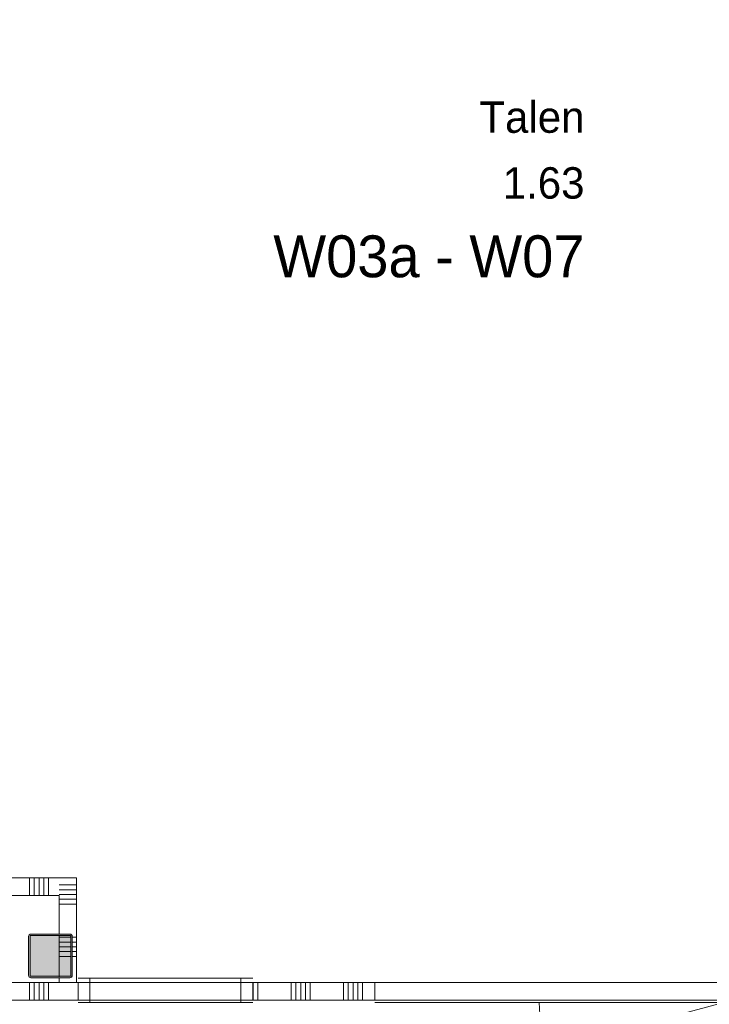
# Model space of a CAD drawing. Header units: millimetres. Extents: x -850 to 154668, y -25041 to 71030.
# Tile 206 of 211: x 81434 to 85387, y 17125 to 22770. Entities that reach past the tile are written whole.
import ezdxf
from ezdxf.enums import TextEntityAlignment as Align

# ---------------------------------------------------------------- set-up
doc = ezdxf.new("R2010")
doc.units = ezdxf.units.MM
doc.header["$MEASUREMENT"] = 0
for name, color, linetype in [('New_22 NC Binnenwanden', 7, 'Continuous'), ('New_22 NC Binnenwanden Deuren', 7, 'Continuous'), ('New_22 NC Binnenwanden Doorsnede-arcering', 7, 'Continuous'), ('New_22 NC Binnenwanden Ramen', 7, 'Continuous'), ('New_Z Ruimtefuncties', 7, 'Continuous'), ('New_Z Ruimtefuncties Zone omranding', 7, 'Continuous'), ('New_Z Ruimtefuncties Zone tekst', 7, 'Continuous'), ('S-COLS-____-OTLN.RVT S', 7, 'Continuous'), ('S-COLS-____-OTLN.RVT S 2D arcering', 7, 'Continuous')]:
    doc.layers.add(name, color=color, linetype=linetype)
doc.styles.add('GENERATED_STYLE_1', font='txt')
doc.styles.add('GENERATED_STYLE_2', font='txt')

# ---------------------------------------------------------------- blocks, each defined once
blk = doc.blocks.new('*X1347')
at = {"layer": 'New_22 NC Binnenwanden Doorsnede-arcering', "color": 254, "linetype": 'Continuous', "lineweight": 0, "true_color": 0xe9ebeb}
for p, q in [((81660, 17727.4), (81670.1, 17727.4)), ((81670.1, 17727.4), (81760, 17727.4)), ((81660, 17700), (81670.1, 17700)), ((81670.1, 17700), (81760, 17700)), ((81734.7, 17509.7), (81760, 17509.7)), ((81735, 17482.3), (81760, 17482.3)), ((81735, 17454.9), (81760, 17454.9)), ((81735, 17427.4), (81760, 17427.4)), ((81735, 17400), (81760, 17400))]:
    blk.add_line(p, q, dxfattribs=at)
blk = doc.blocks.new('*X1348')
at = {"layer": 'New_22 NC Binnenwanden Doorsnede-arcering', "color": 254, "linetype": 'Continuous', "lineweight": 0, "true_color": 0xe9ebeb}
for p, q in [((81660, 17509.7), (81670.1, 17509.7)), ((81670.1, 17509.7), (81726.7, 17509.7)), ((81660, 17482.3), (81670.1, 17482.3)), ((81660, 17454.9), (81670.1, 17454.9)), ((81670.1, 17482.3), (81727, 17482.3)), ((81670.1, 17454.9), (81727, 17454.9)), ((81660, 17427.4), (81670.1, 17427.4)), ((81660, 17400), (81670.1, 17400)), ((81670.1, 17427.4), (81727, 17427.4)), ((81670.1, 17400), (81727, 17400))]:
    blk.add_line(p, q, dxfattribs=at)
blk = doc.blocks.new('*X1349')
at = {"layer": 'New_22 NC Binnenwanden Doorsnede-arcering', "color": 254, "linetype": 'Continuous', "lineweight": 0, "true_color": 0xe9ebeb}
for p, q in [((81692.3, 17782.3), (81760, 17782.3)), ((81719.7, 17809.7), (81760, 17809.7)), ((81664.9, 17754.9), (81670.1, 17754.9)), ((81670.1, 17754.9), (81760, 17754.9))]:
    blk.add_line(p, q, dxfattribs=at)
blk = doc.blocks.new('*X1350')
at = {"layer": 'New_22 NC Binnenwanden Doorsnede-arcering', "color": 254, "linetype": 'Continuous', "lineweight": 0, "true_color": 0xe9ebeb}
for p, q in [((81660, 17809.7), (81670.1, 17809.7)), ((81660, 17782.3), (81670.1, 17782.3)), ((81670.1, 17809.7), (81719.7, 17809.7)), ((81670.1, 17782.3), (81692.3, 17782.3)), ((81660, 17754.9), (81664.9, 17754.9))]:
    blk.add_line(p, q, dxfattribs=at)
blk = doc.blocks.new('Wall_199_2', base_point=(81760, 17250))
at = {"layer": 'New_22 NC Binnenwanden', "color": 8, "linetype": 'Continuous', "lineweight": 0, "true_color": 0x778488, "flags": 128}
for points in [[(81760, 17850), (81660, 17850)], [(81760, 17250), (81760, 17850)], [(81660, 17750), (81660, 17525)], [(81660, 17517), (81660, 17283)], [(81660, 17275), (81660, 17250)], [(81760, 17250), (81660, 17250)]]:
    blk.add_lwpolyline(points, dxfattribs=at)
at = {"layer": 'New_22 NC Binnenwanden', "color": 8, "lineweight": 0, "true_color": 0x778488}
for name in ['*X1350', '*X1349', '*X1347', '*X1348']:
    blk.add_blockref(name, (0, 0), dxfattribs=at)
blk = doc.blocks.new('*X1352')
at = {"layer": 'New_22 NC Binnenwanden Doorsnede-arcering', "color": 254, "linetype": 'Continuous', "lineweight": 0, "true_color": 0xe9ebeb}
for p, q in [((80590.3, 17831.9), (80590.3, 17850)), ((80617.7, 17831.9), (80617.7, 17850)), ((80645.1, 17831.9), (80645.1, 17850)), ((80672.6, 17831.9), (80672.6, 17850)), ((80700, 17831.9), (80700, 17850)), ((80890.3, 17831.9), (80890.3, 17850)), ((80917.7, 17831.9), (80917.7, 17850)), ((80945.1, 17831.9), (80945.1, 17850)), ((80972.6, 17831.9), (80972.6, 17850)), ((81000, 17831.9), (81000, 17850)), ((81190.3, 17831.9), (81190.3, 17850)), ((81217.7, 17831.9), (81217.7, 17850)), ((81245.1, 17831.9), (81245.1, 17850)), ((81272.6, 17831.9), (81272.6, 17850)), ((81300, 17831.9), (81300, 17850)), ((81490.3, 17831.9), (81490.3, 17850)), ((81517.7, 17831.9), (81517.7, 17850)), ((81545.1, 17831.9), (81545.1, 17850)), ((81572.6, 17831.9), (81572.6, 17850)), ((81600, 17831.9), (81600, 17850)), ((80590.3, 17750), (80590.3, 17831.9)), ((80617.7, 17750), (80617.7, 17831.9)), ((80645.1, 17750), (80645.1, 17831.9)), ((80672.6, 17750), (80672.6, 17831.9)), ((80700, 17750), (80700, 17831.9)), ((80890.3, 17750), (80890.3, 17831.9)), ((80917.7, 17750), (80917.7, 17831.9)), ((80945.1, 17750), (80945.1, 17831.9)), ((80972.6, 17750), (80972.6, 17831.9)), ((81000, 17750), (81000, 17831.9)), ((81190.3, 17750), (81190.3, 17831.9)), ((81217.7, 17750), (81217.7, 17831.9)), ((81245.1, 17750), (81245.1, 17831.9)), ((81272.6, 17750), (81272.6, 17831.9)), ((81300, 17750), (81300, 17831.9)), ((81490.3, 17750), (81490.3, 17831.9)), ((81517.7, 17750), (81517.7, 17831.9)), ((81545.1, 17750), (81545.1, 17831.9)), ((81572.6, 17750), (81572.6, 17831.9)), ((81600, 17750), (81600, 17831.9))]:
    blk.add_line(p, q, dxfattribs=at)
blk = doc.blocks.new('Wall_200_2', base_point=(81760, 17850))
at = {"layer": 'New_22 NC Binnenwanden', "color": 8, "linetype": 'Continuous', "lineweight": 0, "true_color": 0x778488, "flags": 128}
for points in [[(81660, 17850), (80510, 17850)], [(80510, 17850), (80510, 17750)], [(80510, 17750), (81660, 17750)]]:
    blk.add_lwpolyline(points, dxfattribs=at)
at = {"layer": 'New_22 NC Binnenwanden', "color": 8, "lineweight": 0, "true_color": 0x778488}
blk.add_blockref('*X1352', (0, 0), dxfattribs=at)
blk = doc.blocks.new('Column 277[117]_2', base_point=(0.5, 3))
at = {"layer": 'S-COLS-____-OTLN.RVT S 2D arcering', "linetype": 'Continuous', "lineweight": 0, "true_color": 0x778488}
h = blk.add_hatch(color=8, dxfattribs=at)
h.paths.add_polyline_path([(81485.5, 17291), (81486.5, 17286), (81489.3, 17281.8), (81493.5, 17278.9), (81498.5, 17278), (81722.5, 17278), (81727.5, 17278.9), (81731.7, 17281.8), (81734.5, 17286), (81735.5, 17291), (81735.5, 17515), (81734.5, 17519.9), (81731.7, 17524.1), (81727.5, 17527), (81722.5, 17528), (81498.5, 17528), (81493.5, 17527), (81489.3, 17524.1), (81486.5, 17519.9), (81485.5, 17515)])
h.paths.add_polyline_path([(81722.5, 17286), (81498.5, 17286), (81496.6, 17286.3), (81495, 17287.4), (81493.9, 17289), (81493.5, 17291), (81493.5, 17515), (81493.9, 17516.9), (81495, 17518.5), (81496.6, 17519.6), (81498.5, 17520), (81722.5, 17520), (81724.4, 17519.6), (81726.1, 17518.5), (81727.1, 17516.9), (81727.5, 17515), (81727.5, 17291), (81727.1, 17289), (81726.1, 17287.4), (81724.4, 17286.3)], flags=0)
blk.add_hatch(color=8, dxfattribs=at).paths.add_polyline_path([(81722.5, 17520), (81498.5, 17520), (81496.6, 17519.6), (81495, 17518.5), (81493.9, 17516.9), (81493.5, 17515), (81493.5, 17291), (81493.9, 17289), (81495, 17287.4), (81496.6, 17286.3), (81498.5, 17286), (81722.5, 17286), (81724.4, 17286.3), (81726.1, 17287.4), (81727.1, 17289), (81727.5, 17291), (81727.5, 17515), (81727.1, 17516.9), (81726.1, 17518.5), (81724.4, 17519.6)])
at = {"layer": 'S-COLS-____-OTLN.RVT S', "color": 1, "linetype": 'Continuous', "lineweight": 0}
for p, q in [((81486.5, 17519.9), (81485.5, 17515)), ((81485.5, 17515), (81485.5, 17291)), ((81489.3, 17524.1), (81486.5, 17519.9)), ((81493.5, 17527), (81489.3, 17524.1)), ((81498.5, 17528), (81493.5, 17527)), ((81493.5, 17515), (81493.9, 17516.9)), ((81493.5, 17291), (81493.5, 17515)), ((81493.9, 17516.9), (81495, 17518.5)), ((81495, 17518.5), (81496.6, 17519.6)), ((81496.6, 17519.6), (81498.5, 17520)), ((81722.5, 17528), (81498.5, 17528)), ((81498.5, 17520), (81722.5, 17520)), ((81727.5, 17527), (81722.5, 17528)), ((81722.5, 17520), (81724.4, 17519.6)), ((81724.4, 17519.6), (81726.1, 17518.5)), ((81726.1, 17518.5), (81727.1, 17516.9)), ((81727.1, 17516.9), (81727.5, 17515)), ((81731.7, 17524.1), (81727.5, 17527)), ((81727.5, 17515), (81727.5, 17291)), ((81734.5, 17519.9), (81731.7, 17524.1)), ((81735.5, 17515), (81734.5, 17519.9)), ((81735.5, 17291), (81735.5, 17515)), ((81485.5, 17291), (81486.5, 17286)), ((81486.5, 17286), (81489.3, 17281.8)), ((81489.3, 17281.8), (81493.5, 17278.9)), ((81493.9, 17289), (81493.5, 17291)), ((81493.5, 17278.9), (81498.5, 17278)), ((81495, 17287.4), (81493.9, 17289)), ((81496.6, 17286.3), (81495, 17287.4)), ((81498.5, 17286), (81496.6, 17286.3)), ((81722.5, 17286), (81498.5, 17286)), ((81498.5, 17278), (81722.5, 17278)), ((81724.4, 17286.3), (81722.5, 17286)), ((81722.5, 17278), (81727.5, 17278.9)), ((81726.1, 17287.4), (81724.4, 17286.3)), ((81727.1, 17289), (81726.1, 17287.4)), ((81727.5, 17291), (81727.1, 17289)), ((81727.5, 17278.9), (81731.7, 17281.8)), ((81731.7, 17281.8), (81734.5, 17286)), ((81734.5, 17286), (81735.5, 17291))]:
    blk.add_line(p, q, dxfattribs=at)
blk = doc.blocks.new('*X2765')
at = {"layer": 'New_22 NC Binnenwanden Doorsnede-arcering', "color": 254, "linetype": 'Continuous', "lineweight": 0, "true_color": 0xe9ebeb}
for p, q in [((79990.3, 17150), (79990.3, 17250)), ((80017.7, 17150), (80017.7, 17250)), ((80045.1, 17150), (80045.1, 17250)), ((80072.6, 17150), (80072.6, 17250)), ((80100, 17150), (80100, 17250)), ((80290.3, 17150), (80290.3, 17250)), ((80317.7, 17150), (80317.7, 17250)), ((80345.1, 17150), (80345.1, 17250)), ((80372.6, 17150), (80372.6, 17250)), ((80400, 17150), (80400, 17250)), ((80590.3, 17150), (80590.3, 17250)), ((80617.7, 17150), (80617.7, 17250)), ((80645.1, 17150), (80645.1, 17250)), ((80672.6, 17150), (80672.6, 17250)), ((80700, 17150), (80700, 17250)), ((80890.3, 17150), (80890.3, 17250)), ((80917.7, 17150), (80917.7, 17250)), ((80945.1, 17150), (80945.1, 17250)), ((80972.6, 17150), (80972.6, 17250)), ((81000, 17150), (81000, 17250)), ((81190.3, 17150), (81190.3, 17250)), ((81217.7, 17150), (81217.7, 17250)), ((81245.1, 17150), (81245.1, 17250)), ((81272.6, 17150), (81272.6, 17250)), ((81300, 17150), (81300, 17250)), ((81490.3, 17150), (81490.3, 17250)), ((81517.7, 17150), (81517.7, 17250)), ((81545.1, 17150), (81545.1, 17250)), ((81572.6, 17150), (81572.6, 17250)), ((81600, 17150), (81600, 17250))]:
    blk.add_line(p, q, dxfattribs=at)
blk = doc.blocks.new('*X2766')
at = {"layer": 'New_22 NC Binnenwanden Doorsnede-arcering', "color": 254, "linetype": 'Continuous', "lineweight": 0, "true_color": 0xe9ebeb}
for p, q in [((82772.6, 17150), (82772.6, 17250)), ((82800, 17150), (82800, 17250)), ((82990.3, 17150), (82990.3, 17250)), ((83017.7, 17150), (83017.7, 17250)), ((83045.1, 17150), (83045.1, 17250)), ((83072.6, 17150), (83072.6, 17250)), ((83100, 17150), (83100, 17250)), ((83290.3, 17150), (83290.3, 17250)), ((83317.7, 17150), (83317.7, 17250)), ((83345.1, 17150), (83345.1, 17250)), ((83372.6, 17150), (83372.6, 17250)), ((83400, 17150), (83400, 17250))]:
    blk.add_line(p, q, dxfattribs=at)
blk = doc.blocks.new('R1 22_19')
at = {"layer": 'New_22 NC Binnenwanden Ramen', "color": 1, "linetype": 'Continuous', "lineweight": 0}
for p, q in [((-500, 0), (-433, 0)), ((-433, 0), (-433, -139)), ((-433, 0), (433, 0)), ((433, -139), (433, 0)), ((433, 0), (500, 0)), ((-433, -139), (-500, -139)), ((433, -139), (-433, -139)), ((500, -139), (433, -139))]:
    blk.add_line(p, q, dxfattribs=at)
at = {"layer": 'New_22 NC Binnenwanden Ramen', "color": 9, "linetype": 'Continuous', "lineweight": 0}
for p, q in [((-500, -14), (500, -14)), ((-500, -114), (500, -114))]:
    blk.add_line(p, q, dxfattribs=at)
at = {"layer": 'New_22 NC Binnenwanden Ramen', "color": 7, "linetype": 'Continuous', "lineweight": 0}
for p, q in [((-500, -14), (-500, -114)), ((-500, -14), (-500, -114)), ((500, -14), (500, -114)), ((500, -14), (500, -114))]:
    blk.add_line(p, q, dxfattribs=at)
blk = doc.blocks.new('D1 zl1-b 22_9')
at = {"layer": 'New_22 NC Binnenwanden Deuren', "color": 1, "linetype": 'Continuous', "lineweight": 0}
for p, q in [((1000, 0), (-21, 273.6)), ((-1000, 0), (-57, 0)), ((1000, 0), (-57, 0))]:
    blk.add_line(p, q, dxfattribs=at)
at = {"layer": 'New_22 NC Binnenwanden Deuren', "color": 7, "linetype": 'Continuous', "lineweight": 0}
for p, q in [((-1000, -14), (-1000, -114)), ((-1000, -14), (-1000, -114)), ((1000, -14), (1000, -114)), ((1000, -14), (1000, -114))]:
    blk.add_line(p, q, dxfattribs=at)
at = {"layer": 'New_22 NC Binnenwanden Deuren', "color": 1, "linetype": 'Continuous', "lineweight": 0}
blk.add_arc((1000, 0), 1057, 165, 180, dxfattribs=at)
blk = doc.blocks.new('Wall_556_2', base_point=(74382, 17150))
at = {"layer": 'New_22 NC Binnenwanden', "color": 8, "linetype": 'Continuous', "lineweight": 0, "true_color": 0x778488}
for p, q in [((81769.6, 17150), (81769.6, 17250)), ((82769.6, 17150), (82769.6, 17250)), ((83469.6, 17150), (83469.6, 17250))]:
    blk.add_line(p, q, dxfattribs=at)
at = {"layer": 'New_22 NC Binnenwanden', "color": 8, "linetype": 'Continuous', "lineweight": 0, "true_color": 0x778488, "flags": 128}
for points in [[(81769.6, 17250), (79960, 17250)], [(83469.6, 17250), (82769.6, 17250)], [(79960, 17150), (81769.6, 17150)], [(82769.6, 17150), (83469.6, 17150)]]:
    blk.add_lwpolyline(points, dxfattribs=at)
at = {"layer": 'New_22 NC Binnenwanden', "color": 8, "lineweight": 0, "true_color": 0x778488}
for name in ['*X2765', '*X2766']:
    blk.add_blockref(name, (0, 0), dxfattribs=at)
at = {"layer": 'New_22 NC Binnenwanden Deuren', "color": 1, "linetype": 'Continuous', "lineweight": 0, "xscale": -0.9999999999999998, "zscale": 1000, "rotation": 179.9999990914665}
blk.add_blockref('D1 zl1-b 22_9', (84469.6, 17136), dxfattribs=at)
at = {"layer": 'New_22 NC Binnenwanden Ramen', "color": 1, "linetype": 'Continuous', "lineweight": 0, "xscale": -0.9999999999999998, "zscale": 1000, "rotation": 179.9999990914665}
blk.add_blockref('R1 22_19', (82269.6, 17136), dxfattribs=at)
blk = doc.blocks.new('Talen_1.63_76_2', base_point=(83757.4, 21776.6))
at = {"layer": 'New_Z Ruimtefuncties Zone tekst', "color": 2, "lineweight": 0}
for tag, height, style, p in [('ROOM_NAME', 180, 'GENERATED_STYLE_1', (84671.4, 22301.2)), ('DUMMY_938', 180, 'GENERATED_STYLE_1', (84671.4, 22342.3)), ('DUMMY_939', 180, 'GENERATED_STYLE_1', (84671.4, 21965.2)), ('ROOM_NUMBER', 180, 'GENERATED_STYLE_1', (84671.4, 21924)), ('stWallCovering', 240, 'GENERATED_STYLE_2', (84671.4, 21533.2))]:
    blk.add_attdef(tag, text='', height=height, dxfattribs=dict(at, style=style)).set_placement(p, align=Align.TOP_RIGHT)
at = {"layer": 'New_Z Ruimtefuncties Zone tekst', "color": 2, "lineweight": 0, "style": 'GENERATED_STYLE_2'}
blk.add_attdef('DUMMY_940', text='', height=240, dxfattribs=at).set_placement((82843.5, 21588), align=Align.TOP_LEFT)

msp = doc.modelspace()

# ---------------------------------------------------------------- linework, layer by layer
at = {"layer": 'New_Z Ruimtefuncties Zone omranding', "color": 211, "linetype": 'Continuous', "lineweight": 0, "true_color": 0xffaaff, "flags": 128}
msp.add_lwpolyline([(80510, 25850), (80510, 17250), (80585, 17250), (85485, 17250), (85735, 17250), (87360, 17250), (87360, 21450), (87360, 26100), (85735, 26100), (80510, 26100)], close=True, dxfattribs=at)
at = {"layer": 'New_Z Ruimtefuncties Zone omranding', "color": 41, "linetype": 'Continuous', "lineweight": 0, "true_color": 0xffeeaa, "flags": 128}
msp.add_lwpolyline([(74415, 8950.1), (87860, 8949.7), (87860, 4750), (89710, 4750), (89710, 17150), (89710, 21350), (87860, 21350), (87860, 17150), (80560, 17150), (74416.7, 17150), (74416.7, 15251.3), (79555, 15251.3), (79555, 15250.4, -0.414214), (80655.4, 14150), (80655, 14150), (80655, 11950), (80654.6, 11950, -0.414214), (79555, 10850.4), (74415, 10850.4)], format="xyb", close=True, dxfattribs=at)

# ---------------------------------------------------------------- block references
at = {"layer": 'New_22 NC Binnenwanden', "color": 8, "lineweight": 0, "true_color": 0x778488}
for name, p in [('Wall_200_2', (81760, 17850)), ('Wall_199_2', (81760, 17250)), ('Wall_556_2', (74382, 17150))]:
    msp.add_blockref(name, p, dxfattribs=at)
at = {"layer": 'New_Z Ruimtefuncties', "color": 2, "linetype": 'Continuous', "lineweight": 0}
msp.add_blockref('Talen_1.63_76_2', (83757.4, 21776.6), dxfattribs=at).add_auto_attribs({'ROOM_NAME': 'Talen', 'ROOM_NUMBER': '1.63', 'stWallCovering': 'W03a - W07'})
at = {"layer": 'S-COLS-____-OTLN.RVT S', "color": 1, "linetype": 'Continuous', "lineweight": 0}
msp.add_blockref('Column 277[117]_2', (0.5, 3), dxfattribs=at)

doc.saveas('drawing.dxf')
